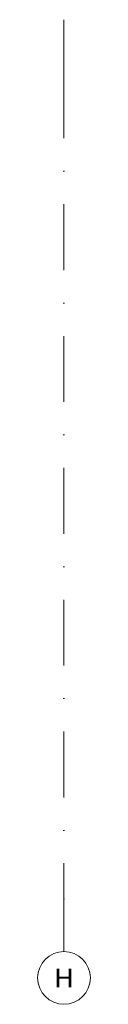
# Model space of a CAD drawing. Header units: millimetres. Extents: x -194 to 1012562, y 0 to 44349.
# Tile 84 of 97: x 691898 to 692898, y 593 to 19268. Entities that reach past the tile are written whole.
import ezdxf
from ezdxf.enums import TextEntityAlignment as Align

# ---------------------------------------------------------------- set-up
doc = ezdxf.new("R2010")
doc.units = ezdxf.units.MM
doc.header["$MEASUREMENT"] = 0
doc.linetypes.add('streep-punt', pattern=[2500, 1250, -625, 0, -625])
doc.layers.add('Stramien', color=7, linetype='Continuous')
doc.styles.add('GENERATED_STYLE_1', font='arial.ttf')

# ---------------------------------------------------------------- blocks, each defined once
blk = doc.blocks.new('Standard grid marker[67]_5', base_point=(692398, 19268))
at = {"layer": 'Stramien', "color": 1, "linetype": 'streep-punt', "lineweight": 0}
for p, q in [((692398, 18268), (692398, 19268)), ((692398, 18268), (692398, 2593)), ((692398, 2593), (692398, 1593))]:
    blk.add_line(p, q, dxfattribs=at)
at = {"layer": 'Stramien', "color": 2, "linetype": 'Continuous', "lineweight": 0, "flags": 128}
blk.add_lwpolyline([(692398, 593, 1), (692398, 1593, 1)], format="xyb", close=True, dxfattribs=at)
at = {"layer": 'Stramien', "color": 1, "linetype": 'streep-punt', "lineweight": 0}
blk.add_point((692398, 2593), dxfattribs=at)
blk.add_point((692398, 2593), dxfattribs=at)
at = {"layer": 'Stramien', "color": 2, "lineweight": 0, "style": 'GENERATED_STYLE_1'}
blk.add_attdef('AC_MarkerText_1', text='', height=350, rotation=360, dxfattribs=at).set_placement((692398, 1268), align=Align.TOP_CENTER)

msp = doc.modelspace()

# ---------------------------------------------------------------- block references
at = {"layer": 'Stramien', "color": 1, "linetype": 'Continuous', "lineweight": 0}
msp.add_blockref('Standard grid marker[67]_5', (692398, 19268.3), dxfattribs=at).add_auto_attribs({'AC_MarkerText_1': 'H'})

doc.saveas('drawing.dxf')
